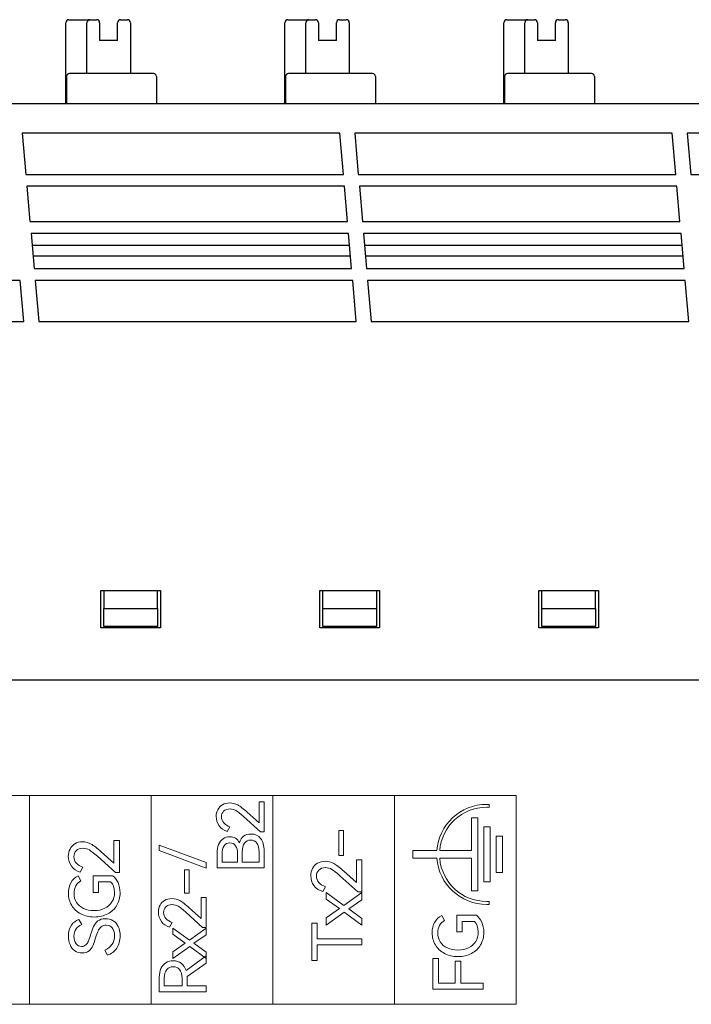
# Model space of a CAD drawing. Header units: millimetres. Extents: x 0 to 427, y 0 to 299.
# Tile 19 of 27: x 144 to 166, y 165 to 198. Entities that reach past the tile are written whole.
import ezdxf

# ---------------------------------------------------------------- set-up
doc = ezdxf.new("R2010")
doc.units = ezdxf.units.MM
doc.header["$MEASUREMENT"] = 0
doc.layers.add('layer 1', color=7, linetype='Continuous')
doc.layers.add('Layer0000', color=7, linetype='Continuous', lineweight=25)

msp = doc.modelspace()

# ---------------------------------------------------------------- linework, layer by layer
at = {"layer": 'layer 1', "lineweight": 9}
for points, knots in [([(160.615, 171.634), (160.615, 171.634), (156.544, 171.634), (156.544, 171.634), (156.544, 171.634), (156.544, 171.634), (152.474, 171.634), (152.474, 171.634), (152.474, 171.634), (152.474, 171.634), (148.404, 171.634), (148.404, 171.634), (148.404, 171.634), (148.404, 171.634), (144.333, 171.634), (144.333, 171.634), (144.333, 171.634), (144.333, 171.634), (140.263, 171.634), (140.263, 171.634), (140.263, 171.634), (140.263, 171.634), (136.193, 171.634), (136.193, 171.634), (136.193, 171.634), (136.193, 171.634), (132.122, 171.634), (132.122, 171.634), (132.122, 171.634), (132.122, 171.634), (128.052, 171.634), (128.052, 171.634), (128.052, 171.634), (128.052, 171.634), (123.982, 171.634), (123.982, 171.634)], [0, 0, 0, 0, 0.111111, 0.111111, 0.111111, 0.111111, 0.222222, 0.222222, 0.222222, 0.222222, 0.333333, 0.333333, 0.333333, 0.333333, 0.444444, 0.444444, 0.444444, 0.444444, 0.555556, 0.555556, 0.555556, 0.555556, 0.666667, 0.666667, 0.666667, 0.666667, 0.777778, 0.777778, 0.777778, 0.777778, 0.888889, 0.888889, 0.888889, 0.888889, 1, 1, 1, 1]), ([(152.012, 170.718), (152.012, 170.718), (152.012, 171.43), (152.012, 171.43), (152.012, 171.43), (152.012, 171.43), (152.182, 171.43), (152.182, 171.43), (152.182, 171.43), (152.182, 171.43), (152.182, 170.425), (152.182, 170.425), (152.182, 170.425), (152.182, 170.425), (152.059, 170.425), (152.059, 170.425), (152.059, 170.425), (152.059, 170.425), (151.491, 170.935), (151.491, 170.935), (151.491, 170.935), (151.385, 171.031), (151.301, 171.097), (151.24, 171.133), (151.24, 171.133), (151.18, 171.169), (151.113, 171.187), (151.041, 171.187), (151.041, 171.187), (150.95, 171.187), (150.879, 171.162), (150.828, 171.112), (150.828, 171.112), (150.778, 171.061), (150.753, 170.998), (150.753, 170.922), (150.753, 170.922), (150.753, 170.845), (150.779, 170.777), (150.832, 170.718), (150.832, 170.718), (150.884, 170.659), (150.953, 170.617), (151.039, 170.591), (151.039, 170.591), (151.039, 170.591), (150.951, 170.436), (150.951, 170.436), (150.951, 170.436), (150.833, 170.467), (150.742, 170.53), (150.677, 170.623), (150.677, 170.623), (150.612, 170.716), (150.579, 170.829), (150.579, 170.944), (150.579, 170.944), (150.579, 171.027), (150.597, 171.095), (150.632, 171.163), (150.632, 171.163), (150.666, 171.232), (150.719, 171.287), (150.786, 171.328), (150.786, 171.328), (150.854, 171.368), (150.937, 171.389), (151.033, 171.389), (151.033, 171.389), (151.126, 171.389), (151.214, 171.366), (151.298, 171.32), (151.298, 171.32), (151.381, 171.274), (151.485, 171.193), (151.612, 171.079), (151.612, 171.079), (151.612, 171.079), (152.012, 170.718), (152.012, 170.718)], [0, 0, 0, 0, 0.05, 0.05, 0.05, 0.05, 0.1, 0.1, 0.1, 0.1, 0.15, 0.15, 0.15, 0.15, 0.2, 0.2, 0.2, 0.2, 0.25, 0.25, 0.25, 0.25, 0.3, 0.3, 0.3, 0.3, 0.35, 0.35, 0.35, 0.35, 0.4, 0.4, 0.4, 0.4, 0.45, 0.45, 0.45, 0.45, 0.5, 0.5, 0.5, 0.5, 0.55, 0.55, 0.55, 0.55, 0.6, 0.6, 0.6, 0.6, 0.65, 0.65, 0.65, 0.65, 0.7, 0.7, 0.7, 0.7, 0.75, 0.75, 0.75, 0.75, 0.8, 0.8, 0.8, 0.8, 0.85, 0.85, 0.85, 0.85, 0.9, 0.9, 0.9, 0.9, 0.95, 0.95, 0.95, 0.95, 1, 1, 1, 1]), ([(159.633, 167.994), (158.752, 167.994), (158.03, 168.675), (157.965, 169.54), (157.965, 169.54), (157.965, 169.54), (157.162, 169.54), (157.162, 169.54), (157.162, 169.54), (157.162, 169.54), (157.162, 169.794), (157.162, 169.794), (157.162, 169.794), (157.162, 169.794), (157.965, 169.794), (157.965, 169.794), (157.965, 169.794), (158.03, 170.659), (158.752, 171.34), (159.633, 171.34), (159.633, 171.34), (159.662, 171.34), (159.69, 171.34), (159.719, 171.338), (159.719, 171.338), (159.719, 171.338), (159.719, 171.241), (159.719, 171.241), (159.719, 171.241), (159.69, 171.243), (159.662, 171.244), (159.633, 171.244), (159.633, 171.244), (158.805, 171.244), (158.126, 170.605), (158.062, 169.794), (158.062, 169.794), (158.062, 169.794), (159.123, 169.794), (159.123, 169.794), (159.123, 169.794), (159.123, 169.794), (159.123, 170.889), (159.123, 170.889), (159.123, 170.889), (159.123, 170.889), (159.334, 170.889), (159.334, 170.889), (159.334, 170.889), (159.334, 170.889), (159.334, 168.445), (159.334, 168.445), (159.334, 168.445), (159.334, 168.445), (159.123, 168.445), (159.123, 168.445), (159.123, 168.445), (159.123, 168.445), (159.123, 169.54), (159.123, 169.54), (159.123, 169.54), (159.123, 169.54), (158.062, 169.54), (158.062, 169.54), (158.062, 169.54), (158.126, 168.729), (158.805, 168.09), (159.633, 168.09), (159.633, 168.09), (159.662, 168.09), (159.69, 168.091), (159.719, 168.093), (159.719, 168.093), (159.719, 168.093), (159.719, 167.996), (159.719, 167.996), (159.719, 167.996), (159.69, 167.994), (159.662, 167.994), (159.633, 167.994)], [0, 0, 0, 0, 0.05, 0.05, 0.05, 0.05, 0.1, 0.1, 0.1, 0.1, 0.15, 0.15, 0.15, 0.15, 0.2, 0.2, 0.2, 0.2, 0.25, 0.25, 0.25, 0.25, 0.3, 0.3, 0.3, 0.3, 0.35, 0.35, 0.35, 0.35, 0.4, 0.4, 0.4, 0.4, 0.45, 0.45, 0.45, 0.45, 0.5, 0.5, 0.5, 0.5, 0.55, 0.55, 0.55, 0.55, 0.6, 0.6, 0.6, 0.6, 0.65, 0.65, 0.65, 0.65, 0.7, 0.7, 0.7, 0.7, 0.75, 0.75, 0.75, 0.75, 0.8, 0.8, 0.8, 0.8, 0.85, 0.85, 0.85, 0.85, 0.9, 0.9, 0.9, 0.9, 0.95, 0.95, 0.95, 0.95, 1, 1, 1, 1]), ([(151.356, 170.053), (151.412, 170.25), (151.539, 170.348), (151.737, 170.348), (151.737, 170.348), (151.877, 170.348), (151.986, 170.3), (152.065, 170.204), (152.065, 170.204), (152.143, 170.108), (152.182, 169.965), (152.182, 169.778), (152.182, 169.778), (152.182, 169.778), (152.182, 169.214), (152.182, 169.214), (152.182, 169.214), (152.182, 169.214), (150.607, 169.214), (150.607, 169.214), (150.607, 169.214), (150.607, 169.214), (150.607, 169.711), (150.607, 169.711), (150.607, 169.711), (150.607, 169.821), (150.624, 169.918), (150.658, 169.999), (150.658, 169.999), (150.693, 170.081), (150.743, 170.144), (150.807, 170.189), (150.807, 170.189), (150.871, 170.233), (150.947, 170.255), (151.033, 170.255), (151.033, 170.255), (151.183, 170.255), (151.291, 170.188), (151.356, 170.053)], [0, 0, 0, 0, 0.1, 0.1, 0.1, 0.1, 0.2, 0.2, 0.2, 0.2, 0.3, 0.3, 0.3, 0.3, 0.4, 0.4, 0.4, 0.4, 0.5, 0.5, 0.5, 0.5, 0.6, 0.6, 0.6, 0.6, 0.7, 0.7, 0.7, 0.7, 0.8, 0.8, 0.8, 0.8, 0.9, 0.9, 0.9, 0.9, 1, 1, 1, 1]), ([(154.844, 169.628), (154.844, 169.628), (154.679, 169.628), (154.679, 169.628), (154.679, 169.628), (154.679, 169.628), (154.679, 170.463), (154.679, 170.463), (154.679, 170.463), (154.679, 170.463), (154.844, 170.463), (154.844, 170.463), (154.844, 170.463), (154.844, 170.463), (154.844, 169.628), (154.844, 169.628)], [0, 0, 0, 0, 0.25, 0.25, 0.25, 0.25, 0.5, 0.5, 0.5, 0.5, 0.75, 0.75, 0.75, 0.75, 1, 1, 1, 1]), ([(159.745, 170.584), (159.745, 170.584), (159.745, 168.75), (159.745, 168.75), (159.745, 168.75), (159.745, 168.75), (159.534, 168.75), (159.534, 168.75), (159.534, 168.75), (159.534, 168.75), (159.534, 170.584), (159.534, 170.584), (159.534, 170.584), (159.534, 170.584), (159.745, 170.584), (159.745, 170.584)], [0, 0, 0, 0, 0.25, 0.25, 0.25, 0.25, 0.5, 0.5, 0.5, 0.5, 0.75, 0.75, 0.75, 0.75, 1, 1, 1, 1]), ([(147.155, 169.371), (147.155, 169.371), (147.155, 170.13), (147.155, 170.13), (147.155, 170.13), (147.155, 170.13), (147.337, 170.13), (147.337, 170.13), (147.337, 170.13), (147.337, 170.13), (147.337, 169.06), (147.337, 169.06), (147.337, 169.06), (147.337, 169.06), (147.206, 169.06), (147.206, 169.06), (147.206, 169.06), (147.206, 169.06), (146.601, 169.603), (146.601, 169.603), (146.601, 169.603), (146.487, 169.705), (146.398, 169.776), (146.333, 169.814), (146.333, 169.814), (146.269, 169.852), (146.198, 169.871), (146.121, 169.871), (146.121, 169.871), (146.023, 169.871), (145.948, 169.844), (145.894, 169.791), (145.894, 169.791), (145.841, 169.738), (145.814, 169.67), (145.814, 169.589), (145.814, 169.589), (145.814, 169.507), (145.842, 169.434), (145.898, 169.371), (145.898, 169.371), (145.954, 169.309), (146.027, 169.264), (146.119, 169.236), (146.119, 169.236), (146.119, 169.236), (146.025, 169.071), (146.025, 169.071), (146.025, 169.071), (145.9, 169.105), (145.802, 169.171), (145.733, 169.27), (145.733, 169.27), (145.663, 169.37), (145.628, 169.481), (145.628, 169.603), (145.628, 169.603), (145.628, 169.692), (145.647, 169.773), (145.684, 169.846), (145.684, 169.846), (145.722, 169.919), (145.777, 169.978), (145.85, 170.021), (145.85, 170.021), (145.922, 170.065), (146.01, 170.087), (146.112, 170.087), (146.112, 170.087), (146.212, 170.087), (146.306, 170.062), (146.394, 170.013), (146.394, 170.013), (146.483, 169.965), (146.594, 169.879), (146.729, 169.757), (146.729, 169.757), (146.729, 169.757), (147.155, 169.371), (147.155, 169.371)], [0, 0, 0, 0, 0.05, 0.05, 0.05, 0.05, 0.1, 0.1, 0.1, 0.1, 0.15, 0.15, 0.15, 0.15, 0.2, 0.2, 0.2, 0.2, 0.25, 0.25, 0.25, 0.25, 0.3, 0.3, 0.3, 0.3, 0.35, 0.35, 0.35, 0.35, 0.4, 0.4, 0.4, 0.4, 0.45, 0.45, 0.45, 0.45, 0.5, 0.5, 0.5, 0.5, 0.55, 0.55, 0.55, 0.55, 0.6, 0.6, 0.6, 0.6, 0.65, 0.65, 0.65, 0.65, 0.7, 0.7, 0.7, 0.7, 0.75, 0.75, 0.75, 0.75, 0.8, 0.8, 0.8, 0.8, 0.85, 0.85, 0.85, 0.85, 0.9, 0.9, 0.9, 0.9, 0.95, 0.95, 0.95, 0.95, 1, 1, 1, 1]), ([(150.777, 169.405), (150.777, 169.405), (151.293, 169.405), (151.293, 169.405), (151.293, 169.405), (151.293, 169.405), (151.293, 169.679), (151.293, 169.679), (151.293, 169.679), (151.293, 169.798), (151.27, 169.89), (151.224, 169.955), (151.224, 169.955), (151.179, 170.02), (151.115, 170.053), (151.033, 170.053), (151.033, 170.053), (150.954, 170.053), (150.892, 170.02), (150.846, 169.954), (150.846, 169.954), (150.8, 169.888), (150.777, 169.796), (150.777, 169.679), (150.777, 169.679), (150.777, 169.679), (150.777, 169.405), (150.777, 169.405)], [0, 0, 0, 0, 0.142857, 0.142857, 0.142857, 0.142857, 0.285714, 0.285714, 0.285714, 0.285714, 0.428571, 0.428571, 0.428571, 0.428571, 0.571429, 0.571429, 0.571429, 0.571429, 0.714286, 0.714286, 0.714286, 0.714286, 0.857143, 0.857143, 0.857143, 0.857143, 1, 1, 1, 1]), ([(152.014, 169.743), (152.014, 169.878), (151.99, 169.979), (151.941, 170.045), (151.941, 170.045), (151.892, 170.112), (151.824, 170.146), (151.737, 170.146), (151.737, 170.146), (151.648, 170.146), (151.578, 170.112), (151.528, 170.045), (151.528, 170.045), (151.478, 169.979), (151.452, 169.877), (151.452, 169.743), (151.452, 169.743), (151.452, 169.743), (151.452, 169.405), (151.452, 169.405), (151.452, 169.405), (151.452, 169.405), (152.014, 169.405), (152.014, 169.405), (152.014, 169.405), (152.014, 169.405), (152.014, 169.743), (152.014, 169.743)], [0, 0, 0, 0, 0.142857, 0.142857, 0.142857, 0.142857, 0.285714, 0.285714, 0.285714, 0.285714, 0.428571, 0.428571, 0.428571, 0.428571, 0.571429, 0.571429, 0.571429, 0.571429, 0.714286, 0.714286, 0.714286, 0.714286, 0.857143, 0.857143, 0.857143, 0.857143, 1, 1, 1, 1]), ([(160.162, 170.278), (160.162, 170.278), (160.162, 169.056), (160.162, 169.056), (160.162, 169.056), (160.162, 169.056), (159.951, 169.056), (159.951, 169.056), (159.951, 169.056), (159.951, 169.056), (159.951, 170.278), (159.951, 170.278), (159.951, 170.278), (159.951, 170.278), (160.162, 170.278), (160.162, 170.278)], [0, 0, 0, 0, 0.25, 0.25, 0.25, 0.25, 0.5, 0.5, 0.5, 0.5, 0.75, 0.75, 0.75, 0.75, 1, 1, 1, 1]), ([(150.248, 169.206), (150.248, 169.206), (148.672, 169.796), (148.672, 169.796), (148.672, 169.796), (148.672, 169.796), (148.672, 169.981), (148.672, 169.981), (148.672, 169.981), (148.672, 169.981), (150.248, 169.391), (150.248, 169.391), (150.248, 169.391), (150.248, 169.391), (150.248, 169.206), (150.248, 169.206)], [0, 0, 0, 0, 0.25, 0.25, 0.25, 0.25, 0.5, 0.5, 0.5, 0.5, 0.75, 0.75, 0.75, 0.75, 1, 1, 1, 1]), ([(155.273, 168.723), (155.273, 168.723), (155.273, 169.482), (155.273, 169.482), (155.273, 169.482), (155.273, 169.482), (155.454, 169.482), (155.454, 169.482), (155.454, 169.482), (155.454, 169.482), (155.454, 168.411), (155.454, 168.411), (155.454, 168.411), (155.454, 168.411), (155.324, 168.411), (155.324, 168.411), (155.324, 168.411), (155.324, 168.411), (154.718, 168.954), (154.718, 168.954), (154.718, 168.954), (154.605, 169.057), (154.516, 169.127), (154.451, 169.165), (154.451, 169.165), (154.386, 169.204), (154.315, 169.223), (154.239, 169.223), (154.239, 169.223), (154.141, 169.223), (154.065, 169.196), (154.012, 169.142), (154.012, 169.142), (153.958, 169.089), (153.932, 169.022), (153.932, 168.941), (153.932, 168.941), (153.932, 168.858), (153.96, 168.785), (154.015, 168.723), (154.015, 168.723), (154.071, 168.66), (154.145, 168.615), (154.237, 168.587), (154.237, 168.587), (154.237, 168.587), (154.143, 168.422), (154.143, 168.422), (154.143, 168.422), (154.017, 168.456), (153.92, 168.523), (153.85, 168.622), (153.85, 168.622), (153.781, 168.721), (153.746, 168.832), (153.746, 168.954), (153.746, 168.954), (153.746, 169.043), (153.765, 169.124), (153.802, 169.197), (153.802, 169.197), (153.839, 169.271), (153.895, 169.329), (153.967, 169.373), (153.967, 169.373), (154.04, 169.416), (154.127, 169.438), (154.23, 169.438), (154.23, 169.438), (154.329, 169.438), (154.423, 169.414), (154.512, 169.365), (154.512, 169.365), (154.6, 169.316), (154.712, 169.23), (154.847, 169.108), (154.847, 169.108), (154.847, 169.108), (155.273, 168.723), (155.273, 168.723)], [0, 0, 0, 0, 0.05, 0.05, 0.05, 0.05, 0.1, 0.1, 0.1, 0.1, 0.15, 0.15, 0.15, 0.15, 0.2, 0.2, 0.2, 0.2, 0.25, 0.25, 0.25, 0.25, 0.3, 0.3, 0.3, 0.3, 0.35, 0.35, 0.35, 0.35, 0.4, 0.4, 0.4, 0.4, 0.45, 0.45, 0.45, 0.45, 0.5, 0.5, 0.5, 0.5, 0.55, 0.55, 0.55, 0.55, 0.6, 0.6, 0.6, 0.6, 0.65, 0.65, 0.65, 0.65, 0.7, 0.7, 0.7, 0.7, 0.75, 0.75, 0.75, 0.75, 0.8, 0.8, 0.8, 0.8, 0.85, 0.85, 0.85, 0.85, 0.9, 0.9, 0.9, 0.9, 0.95, 0.95, 0.95, 0.95, 1, 1, 1, 1]), ([(149.675, 168.367), (149.675, 168.367), (149.52, 168.367), (149.52, 168.367), (149.52, 168.367), (149.52, 168.367), (149.52, 169.151), (149.52, 169.151), (149.52, 169.151), (149.52, 169.151), (149.675, 169.151), (149.675, 169.151), (149.675, 169.151), (149.675, 169.151), (149.675, 168.367), (149.675, 168.367)], [0, 0, 0, 0, 0.25, 0.25, 0.25, 0.25, 0.5, 0.5, 0.5, 0.5, 0.75, 0.75, 0.75, 0.75, 1, 1, 1, 1]), ([(146.642, 168.395), (146.642, 168.395), (146.458, 168.395), (146.458, 168.395), (146.458, 168.395), (146.458, 168.395), (146.458, 168.954), (146.458, 168.954), (146.458, 168.954), (146.458, 168.954), (147.112, 168.954), (147.112, 168.954), (147.112, 168.954), (147.184, 168.905), (147.243, 168.83), (147.291, 168.727), (147.291, 168.727), (147.338, 168.625), (147.362, 168.509), (147.362, 168.381), (147.362, 168.381), (147.362, 168.227), (147.325, 168.088), (147.253, 167.965), (147.253, 167.965), (147.18, 167.842), (147.078, 167.745), (146.946, 167.676), (146.946, 167.676), (146.813, 167.606), (146.662, 167.572), (146.493, 167.572), (146.493, 167.572), (146.325, 167.572), (146.175, 167.606), (146.044, 167.676), (146.044, 167.676), (145.914, 167.745), (145.812, 167.841), (145.74, 167.962), (145.74, 167.962), (145.667, 168.084), (145.631, 168.219), (145.631, 168.367), (145.631, 168.367), (145.631, 168.499), (145.659, 168.616), (145.715, 168.719), (145.715, 168.719), (145.772, 168.822), (145.851, 168.898), (145.952, 168.945), (145.952, 168.945), (145.952, 168.945), (146.048, 168.78), (146.048, 168.78), (146.048, 168.78), (145.979, 168.743), (145.924, 168.688), (145.882, 168.615), (145.882, 168.615), (145.84, 168.542), (145.819, 168.456), (145.819, 168.358), (145.819, 168.358), (145.819, 168.246), (145.847, 168.147), (145.903, 168.061), (145.903, 168.061), (145.96, 167.975), (146.039, 167.907), (146.141, 167.859), (146.141, 167.859), (146.242, 167.811), (146.36, 167.787), (146.493, 167.787), (146.493, 167.787), (146.627, 167.787), (146.746, 167.812), (146.849, 167.863), (146.849, 167.863), (146.952, 167.913), (147.033, 167.984), (147.089, 168.076), (147.089, 168.076), (147.145, 168.168), (147.174, 168.274), (147.174, 168.395), (147.174, 168.395), (147.174, 168.551), (147.131, 168.669), (147.045, 168.75), (147.045, 168.75), (147.045, 168.75), (146.642, 168.75), (146.642, 168.75), (146.642, 168.75), (146.642, 168.75), (146.642, 168.395), (146.642, 168.395)], [0, 0, 0, 0, 0.04, 0.04, 0.04, 0.04, 0.08, 0.08, 0.08, 0.08, 0.12, 0.12, 0.12, 0.12, 0.16, 0.16, 0.16, 0.16, 0.2, 0.2, 0.2, 0.2, 0.24, 0.24, 0.24, 0.24, 0.28, 0.28, 0.28, 0.28, 0.32, 0.32, 0.32, 0.32, 0.36, 0.36, 0.36, 0.36, 0.4, 0.4, 0.4, 0.4, 0.44, 0.44, 0.44, 0.44, 0.48, 0.48, 0.48, 0.48, 0.52, 0.52, 0.52, 0.52, 0.56, 0.56, 0.56, 0.56, 0.6, 0.6, 0.6, 0.6, 0.64, 0.64, 0.64, 0.64, 0.68, 0.68, 0.68, 0.68, 0.72, 0.72, 0.72, 0.72, 0.76, 0.76, 0.76, 0.76, 0.8, 0.8, 0.8, 0.8, 0.84, 0.84, 0.84, 0.84, 0.88, 0.88, 0.88, 0.88, 0.92, 0.92, 0.92, 0.92, 0.96, 0.96, 0.96, 0.96, 1, 1, 1, 1]), ([(154.704, 167.852), (154.704, 167.852), (154.264, 168.166), (154.264, 168.166), (154.264, 168.166), (154.264, 168.166), (154.264, 168.388), (154.264, 168.388), (154.264, 168.388), (154.264, 168.388), (154.856, 167.957), (154.856, 167.957), (154.856, 167.957), (154.856, 167.957), (155.454, 168.388), (155.454, 168.388), (155.454, 168.388), (155.454, 168.388), (155.454, 168.15), (155.454, 168.15), (155.454, 168.15), (155.454, 168.15), (155.014, 167.842), (155.014, 167.842), (155.014, 167.842), (155.014, 167.842), (155.454, 167.526), (155.454, 167.526), (155.454, 167.526), (155.454, 167.526), (155.454, 167.299), (155.454, 167.299), (155.454, 167.299), (155.454, 167.299), (154.865, 167.735), (154.865, 167.735), (154.865, 167.735), (154.865, 167.735), (154.264, 167.299), (154.264, 167.299), (154.264, 167.299), (154.264, 167.299), (154.264, 167.542), (154.264, 167.542), (154.264, 167.542), (154.264, 167.542), (154.704, 167.852), (154.704, 167.852)], [0, 0, 0, 0, 0.083333, 0.083333, 0.083333, 0.083333, 0.166667, 0.166667, 0.166667, 0.166667, 0.25, 0.25, 0.25, 0.25, 0.333333, 0.333333, 0.333333, 0.333333, 0.416667, 0.416667, 0.416667, 0.416667, 0.5, 0.5, 0.5, 0.5, 0.583333, 0.583333, 0.583333, 0.583333, 0.666667, 0.666667, 0.666667, 0.666667, 0.75, 0.75, 0.75, 0.75, 0.833333, 0.833333, 0.833333, 0.833333, 0.916667, 0.916667, 0.916667, 0.916667, 1, 1, 1, 1]), ([(150.078, 167.518), (150.078, 167.518), (150.078, 168.23), (150.078, 168.23), (150.078, 168.23), (150.078, 168.23), (150.248, 168.23), (150.248, 168.23), (150.248, 168.23), (150.248, 168.23), (150.248, 167.225), (150.248, 167.225), (150.248, 167.225), (150.248, 167.225), (150.125, 167.225), (150.125, 167.225), (150.125, 167.225), (150.125, 167.225), (149.557, 167.735), (149.557, 167.735), (149.557, 167.735), (149.451, 167.831), (149.367, 167.897), (149.306, 167.933), (149.306, 167.933), (149.245, 167.969), (149.179, 167.987), (149.107, 167.987), (149.107, 167.987), (149.015, 167.987), (148.944, 167.962), (148.894, 167.911), (148.894, 167.911), (148.844, 167.861), (148.819, 167.798), (148.819, 167.722), (148.819, 167.722), (148.819, 167.645), (148.845, 167.576), (148.897, 167.518), (148.897, 167.518), (148.95, 167.459), (149.019, 167.416), (149.105, 167.391), (149.105, 167.391), (149.105, 167.391), (149.017, 167.236), (149.017, 167.236), (149.017, 167.236), (148.899, 167.267), (148.808, 167.33), (148.742, 167.423), (148.742, 167.423), (148.677, 167.516), (148.644, 167.62), (148.644, 167.735), (148.644, 167.735), (148.644, 167.818), (148.662, 167.894), (148.697, 167.963), (148.697, 167.963), (148.732, 168.032), (148.784, 168.087), (148.852, 168.128), (148.852, 168.128), (148.92, 168.169), (149.002, 168.189), (149.098, 168.189), (149.098, 168.189), (149.192, 168.189), (149.28, 168.166), (149.363, 168.12), (149.363, 168.12), (149.446, 168.074), (149.551, 167.994), (149.677, 167.879), (149.677, 167.879), (149.677, 167.879), (150.078, 167.518), (150.078, 167.518)], [0, 0, 0, 0, 0.05, 0.05, 0.05, 0.05, 0.1, 0.1, 0.1, 0.1, 0.15, 0.15, 0.15, 0.15, 0.2, 0.2, 0.2, 0.2, 0.25, 0.25, 0.25, 0.25, 0.3, 0.3, 0.3, 0.3, 0.35, 0.35, 0.35, 0.35, 0.4, 0.4, 0.4, 0.4, 0.45, 0.45, 0.45, 0.45, 0.5, 0.5, 0.5, 0.5, 0.55, 0.55, 0.55, 0.55, 0.6, 0.6, 0.6, 0.6, 0.65, 0.65, 0.65, 0.65, 0.7, 0.7, 0.7, 0.7, 0.75, 0.75, 0.75, 0.75, 0.8, 0.8, 0.8, 0.8, 0.85, 0.85, 0.85, 0.85, 0.9, 0.9, 0.9, 0.9, 0.95, 0.95, 0.95, 0.95, 1, 1, 1, 1]), ([(146.871, 167.514), (146.967, 167.514), (147.053, 167.492), (147.127, 167.448), (147.127, 167.448), (147.201, 167.404), (147.259, 167.339), (147.3, 167.253), (147.3, 167.253), (147.341, 167.167), (147.362, 167.066), (147.362, 166.948), (147.362, 166.948), (147.362, 166.785), (147.324, 166.645), (147.247, 166.528), (147.247, 166.528), (147.171, 166.412), (147.069, 166.336), (146.942, 166.299), (146.942, 166.299), (146.942, 166.299), (146.846, 166.464), (146.846, 166.464), (146.846, 166.464), (146.951, 166.506), (147.033, 166.567), (147.089, 166.648), (147.089, 166.648), (147.145, 166.729), (147.174, 166.83), (147.174, 166.95), (147.174, 166.95), (147.174, 167.06), (147.149, 167.146), (147.1, 167.207), (147.1, 167.207), (147.052, 167.268), (146.984, 167.299), (146.896, 167.299), (146.896, 167.299), (146.826, 167.299), (146.769, 167.28), (146.726, 167.242), (146.726, 167.242), (146.682, 167.203), (146.648, 167.156), (146.623, 167.101), (146.623, 167.101), (146.599, 167.045), (146.572, 166.968), (146.543, 166.87), (146.543, 166.87), (146.511, 166.762), (146.48, 166.674), (146.452, 166.608), (146.452, 166.608), (146.423, 166.541), (146.379, 166.485), (146.321, 166.439), (146.321, 166.439), (146.263, 166.393), (146.186, 166.37), (146.091, 166.37), (146.091, 166.37), (145.995, 166.37), (145.912, 166.395), (145.843, 166.444), (145.843, 166.444), (145.773, 166.493), (145.72, 166.56), (145.684, 166.647), (145.684, 166.647), (145.649, 166.733), (145.631, 166.83), (145.631, 166.937), (145.631, 166.937), (145.631, 167.086), (145.664, 167.208), (145.729, 167.3), (145.729, 167.3), (145.795, 167.392), (145.878, 167.455), (145.979, 167.487), (145.979, 167.487), (145.979, 167.487), (146.075, 167.322), (146.075, 167.322), (146.075, 167.322), (145.994, 167.287), (145.931, 167.238), (145.885, 167.176), (145.885, 167.176), (145.839, 167.114), (145.816, 167.032), (145.816, 166.93), (145.816, 166.93), (145.816, 166.826), (145.84, 166.742), (145.886, 166.68), (145.886, 166.68), (145.933, 166.617), (145.995, 166.586), (146.073, 166.586), (146.073, 166.586), (146.131, 166.586), (146.179, 166.603), (146.215, 166.637), (146.215, 166.637), (146.252, 166.672), (146.281, 166.715), (146.302, 166.767), (146.302, 166.767), (146.324, 166.819), (146.348, 166.89), (146.374, 166.98), (146.374, 166.98), (146.407, 167.095), (146.44, 167.187), (146.472, 167.258), (146.472, 167.258), (146.504, 167.328), (146.553, 167.388), (146.617, 167.439), (146.617, 167.439), (146.681, 167.489), (146.766, 167.514), (146.871, 167.514)], [0, 0, 0, 0, 0.03125, 0.03125, 0.03125, 0.03125, 0.0625, 0.0625, 0.0625, 0.0625, 0.09375, 0.09375, 0.09375, 0.09375, 0.125, 0.125, 0.125, 0.125, 0.15625, 0.15625, 0.15625, 0.15625, 0.1875, 0.1875, 0.1875, 0.1875, 0.21875, 0.21875, 0.21875, 0.21875, 0.25, 0.25, 0.25, 0.25, 0.28125, 0.28125, 0.28125, 0.28125, 0.3125, 0.3125, 0.3125, 0.3125, 0.34375, 0.34375, 0.34375, 0.34375, 0.375, 0.375, 0.375, 0.375, 0.40625, 0.40625, 0.40625, 0.40625, 0.4375, 0.4375, 0.4375, 0.4375, 0.46875, 0.46875, 0.46875, 0.46875, 0.5, 0.5, 0.5, 0.5, 0.53125, 0.53125, 0.53125, 0.53125, 0.5625, 0.5625, 0.5625, 0.5625, 0.59375, 0.59375, 0.59375, 0.59375, 0.625, 0.625, 0.625, 0.625, 0.65625, 0.65625, 0.65625, 0.65625, 0.6875, 0.6875, 0.6875, 0.6875, 0.71875, 0.71875, 0.71875, 0.71875, 0.75, 0.75, 0.75, 0.75, 0.78125, 0.78125, 0.78125, 0.78125, 0.8125, 0.8125, 0.8125, 0.8125, 0.84375, 0.84375, 0.84375, 0.84375, 0.875, 0.875, 0.875, 0.875, 0.90625, 0.90625, 0.90625, 0.90625, 0.9375, 0.9375, 0.9375, 0.9375, 0.96875, 0.96875, 0.96875, 0.96875, 1, 1, 1, 1]), ([(153.776, 166.116), (153.776, 166.116), (153.776, 167.363), (153.776, 167.363), (153.776, 167.363), (153.776, 167.363), (153.957, 167.363), (153.957, 167.363), (153.957, 167.363), (153.957, 167.363), (153.957, 166.841), (153.957, 166.841), (153.957, 166.841), (153.957, 166.841), (155.454, 166.841), (155.454, 166.841), (155.454, 166.841), (155.454, 166.841), (155.454, 166.637), (155.454, 166.637), (155.454, 166.637), (155.454, 166.637), (153.957, 166.637), (153.957, 166.637), (153.957, 166.637), (153.957, 166.637), (153.957, 166.116), (153.957, 166.116), (153.957, 166.116), (153.957, 166.116), (153.776, 166.116), (153.776, 166.116)], [0, 0, 0, 0, 0.125, 0.125, 0.125, 0.125, 0.25, 0.25, 0.25, 0.25, 0.375, 0.375, 0.375, 0.375, 0.5, 0.5, 0.5, 0.5, 0.625, 0.625, 0.625, 0.625, 0.75, 0.75, 0.75, 0.75, 0.875, 0.875, 0.875, 0.875, 1, 1, 1, 1]), ([(158.818, 167.071), (158.818, 167.071), (158.635, 167.071), (158.635, 167.071), (158.635, 167.071), (158.635, 167.071), (158.635, 167.631), (158.635, 167.631), (158.635, 167.631), (158.635, 167.631), (159.288, 167.631), (159.288, 167.631), (159.288, 167.631), (159.36, 167.582), (159.42, 167.506), (159.467, 167.404), (159.467, 167.404), (159.515, 167.301), (159.538, 167.186), (159.538, 167.058), (159.538, 167.058), (159.538, 166.903), (159.501, 166.764), (159.429, 166.641), (159.429, 166.641), (159.357, 166.519), (159.254, 166.422), (159.122, 166.352), (159.122, 166.352), (158.99, 166.283), (158.839, 166.248), (158.669, 166.248), (158.669, 166.248), (158.501, 166.248), (158.351, 166.284), (158.221, 166.352), (158.221, 166.352), (158.091, 166.421), (157.988, 166.518), (157.916, 166.639), (157.916, 166.639), (157.844, 166.76), (157.807, 166.896), (157.807, 167.044), (157.807, 167.044), (157.807, 167.175), (157.836, 167.293), (157.892, 167.396), (157.892, 167.396), (157.948, 167.498), (158.027, 167.574), (158.128, 167.622), (158.128, 167.622), (158.128, 167.622), (158.224, 167.457), (158.224, 167.457), (158.224, 167.457), (158.156, 167.42), (158.099, 167.364), (158.058, 167.291), (158.058, 167.291), (158.017, 167.219), (157.995, 167.132), (157.995, 167.035), (157.995, 167.035), (157.995, 166.923), (158.024, 166.823), (158.08, 166.738), (158.08, 166.738), (158.136, 166.652), (158.216, 166.584), (158.317, 166.536), (158.317, 166.536), (158.419, 166.488), (158.536, 166.464), (158.669, 166.464), (158.669, 166.464), (158.804, 166.464), (158.923, 166.49), (159.026, 166.539), (159.026, 166.539), (159.128, 166.589), (159.209, 166.662), (159.265, 166.753), (159.265, 166.753), (159.321, 166.844), (159.35, 166.951), (159.35, 167.071), (159.35, 167.071), (159.35, 167.227), (159.307, 167.346), (159.222, 167.427), (159.222, 167.427), (159.222, 167.427), (158.818, 167.427), (158.818, 167.427), (158.818, 167.427), (158.818, 167.427), (158.818, 167.071), (158.818, 167.071)], [0, 0, 0, 0, 0.04, 0.04, 0.04, 0.04, 0.08, 0.08, 0.08, 0.08, 0.12, 0.12, 0.12, 0.12, 0.16, 0.16, 0.16, 0.16, 0.2, 0.2, 0.2, 0.2, 0.24, 0.24, 0.24, 0.24, 0.28, 0.28, 0.28, 0.28, 0.32, 0.32, 0.32, 0.32, 0.36, 0.36, 0.36, 0.36, 0.4, 0.4, 0.4, 0.4, 0.44, 0.44, 0.44, 0.44, 0.48, 0.48, 0.48, 0.48, 0.52, 0.52, 0.52, 0.52, 0.56, 0.56, 0.56, 0.56, 0.6, 0.6, 0.6, 0.6, 0.64, 0.64, 0.64, 0.64, 0.68, 0.68, 0.68, 0.68, 0.72, 0.72, 0.72, 0.72, 0.76, 0.76, 0.76, 0.76, 0.8, 0.8, 0.8, 0.8, 0.84, 0.84, 0.84, 0.84, 0.88, 0.88, 0.88, 0.88, 0.92, 0.92, 0.92, 0.92, 0.96, 0.96, 0.96, 0.96, 1, 1, 1, 1]), ([(149.544, 166.7), (149.544, 166.7), (149.131, 166.995), (149.131, 166.995), (149.131, 166.995), (149.131, 166.995), (149.131, 167.204), (149.131, 167.204), (149.131, 167.204), (149.131, 167.204), (149.686, 166.799), (149.686, 166.799), (149.686, 166.799), (149.686, 166.799), (150.248, 167.204), (150.248, 167.204), (150.248, 167.204), (150.248, 167.204), (150.248, 166.98), (150.248, 166.98), (150.248, 166.98), (150.248, 166.98), (149.834, 166.692), (149.834, 166.692), (149.834, 166.692), (149.834, 166.692), (150.248, 166.395), (150.248, 166.395), (150.248, 166.395), (150.248, 166.395), (150.248, 166.182), (150.248, 166.182), (150.248, 166.182), (150.248, 166.182), (149.695, 166.59), (149.695, 166.59), (149.695, 166.59), (149.695, 166.59), (149.131, 166.182), (149.131, 166.182), (149.131, 166.182), (149.131, 166.182), (149.131, 166.41), (149.131, 166.41), (149.131, 166.41), (149.131, 166.41), (149.544, 166.7), (149.544, 166.7)], [0, 0, 0, 0, 0.083333, 0.083333, 0.083333, 0.083333, 0.166667, 0.166667, 0.166667, 0.166667, 0.25, 0.25, 0.25, 0.25, 0.333333, 0.333333, 0.333333, 0.333333, 0.416667, 0.416667, 0.416667, 0.416667, 0.5, 0.5, 0.5, 0.5, 0.583333, 0.583333, 0.583333, 0.583333, 0.666667, 0.666667, 0.666667, 0.666667, 0.75, 0.75, 0.75, 0.75, 0.833333, 0.833333, 0.833333, 0.833333, 0.916667, 0.916667, 0.916667, 0.916667, 1, 1, 1, 1]), ([(150.248, 166.268), (150.248, 166.268), (150.248, 166.033), (150.248, 166.033), (150.248, 166.033), (150.248, 166.033), (149.602, 165.577), (149.602, 165.577), (149.602, 165.577), (149.602, 165.577), (149.602, 165.558), (149.602, 165.558), (149.602, 165.558), (149.602, 165.558), (149.602, 165.265), (149.602, 165.265), (149.602, 165.265), (149.602, 165.265), (150.248, 165.265), (150.248, 165.265), (150.248, 165.265), (150.248, 165.265), (150.248, 165.074), (150.248, 165.074), (150.248, 165.074), (150.248, 165.074), (148.672, 165.074), (148.672, 165.074), (148.672, 165.074), (148.672, 165.074), (148.672, 165.558), (148.672, 165.558), (148.672, 165.558), (148.672, 165.665), (148.692, 165.761), (148.73, 165.845), (148.73, 165.845), (148.769, 165.929), (148.824, 165.994), (148.895, 166.041), (148.895, 166.041), (148.966, 166.087), (149.048, 166.111), (149.139, 166.111), (149.139, 166.111), (149.243, 166.111), (149.332, 166.081), (149.407, 166.023), (149.407, 166.023), (149.483, 165.964), (149.537, 165.883), (149.57, 165.779), (149.57, 165.779), (149.57, 165.779), (150.248, 166.268), (150.248, 166.268)], [0, 0, 0, 0, 0.071429, 0.071429, 0.071429, 0.071429, 0.142857, 0.142857, 0.142857, 0.142857, 0.214286, 0.214286, 0.214286, 0.214286, 0.285714, 0.285714, 0.285714, 0.285714, 0.357143, 0.357143, 0.357143, 0.357143, 0.428571, 0.428571, 0.428571, 0.428571, 0.5, 0.5, 0.5, 0.5, 0.571429, 0.571429, 0.571429, 0.571429, 0.642857, 0.642857, 0.642857, 0.642857, 0.714286, 0.714286, 0.714286, 0.714286, 0.785714, 0.785714, 0.785714, 0.785714, 0.857143, 0.857143, 0.857143, 0.857143, 0.928571, 0.928571, 0.928571, 0.928571, 1, 1, 1, 1]), ([(157.835, 165.155), (157.835, 165.155), (157.835, 166.184), (157.835, 166.184), (157.835, 166.184), (157.835, 166.184), (158.016, 166.184), (158.016, 166.184), (158.016, 166.184), (158.016, 166.184), (158.016, 165.359), (158.016, 165.359), (158.016, 165.359), (158.016, 165.359), (158.582, 165.359), (158.582, 165.359), (158.582, 165.359), (158.582, 165.359), (158.582, 166.097), (158.582, 166.097), (158.582, 166.097), (158.582, 166.097), (158.763, 166.097), (158.763, 166.097), (158.763, 166.097), (158.763, 166.097), (158.763, 165.359), (158.763, 165.359), (158.763, 165.359), (158.763, 165.359), (159.513, 165.359), (159.513, 165.359), (159.513, 165.359), (159.513, 165.359), (159.513, 165.155), (159.513, 165.155), (159.513, 165.155), (159.513, 165.155), (157.835, 165.155), (157.835, 165.155)], [0, 0, 0, 0, 0.1, 0.1, 0.1, 0.1, 0.2, 0.2, 0.2, 0.2, 0.3, 0.3, 0.3, 0.3, 0.4, 0.4, 0.4, 0.4, 0.5, 0.5, 0.5, 0.5, 0.6, 0.6, 0.6, 0.6, 0.7, 0.7, 0.7, 0.7, 0.8, 0.8, 0.8, 0.8, 0.9, 0.9, 0.9, 0.9, 1, 1, 1, 1]), ([(148.84, 165.265), (148.84, 165.265), (149.434, 165.265), (149.434, 165.265), (149.434, 165.265), (149.434, 165.265), (149.434, 165.534), (149.434, 165.534), (149.434, 165.534), (149.434, 165.656), (149.407, 165.749), (149.353, 165.813), (149.353, 165.813), (149.3, 165.877), (149.228, 165.909), (149.139, 165.909), (149.139, 165.909), (149.05, 165.909), (148.978, 165.877), (148.923, 165.813), (148.923, 165.813), (148.868, 165.749), (148.84, 165.656), (148.84, 165.534), (148.84, 165.534), (148.84, 165.534), (148.84, 165.265), (148.84, 165.265)], [0, 0, 0, 0, 0.142857, 0.142857, 0.142857, 0.142857, 0.285714, 0.285714, 0.285714, 0.285714, 0.428571, 0.428571, 0.428571, 0.428571, 0.571429, 0.571429, 0.571429, 0.571429, 0.714286, 0.714286, 0.714286, 0.714286, 0.857143, 0.857143, 0.857143, 0.857143, 1, 1, 1, 1]), ([(160.615, 164.651), (160.615, 164.651), (156.544, 164.651), (156.544, 164.651), (156.544, 164.651), (156.544, 164.651), (152.474, 164.651), (152.474, 164.651), (152.474, 164.651), (152.474, 164.651), (148.404, 164.651), (148.404, 164.651), (148.404, 164.651), (148.404, 164.651), (144.333, 164.651), (144.333, 164.651), (144.333, 164.651), (144.333, 164.651), (140.263, 164.651), (140.263, 164.651), (140.263, 164.651), (140.263, 164.651), (136.193, 164.651), (136.193, 164.651), (136.193, 164.651), (136.193, 164.651), (132.122, 164.651), (132.122, 164.651), (132.122, 164.651), (132.122, 164.651), (128.052, 164.651), (128.052, 164.651), (128.052, 164.651), (128.052, 164.651), (123.982, 164.651), (123.982, 164.651)], [0, 0, 0, 0, 0.111111, 0.111111, 0.111111, 0.111111, 0.222222, 0.222222, 0.222222, 0.222222, 0.333333, 0.333333, 0.333333, 0.333333, 0.444444, 0.444444, 0.444444, 0.444444, 0.555556, 0.555556, 0.555556, 0.555556, 0.666667, 0.666667, 0.666667, 0.666667, 0.777778, 0.777778, 0.777778, 0.777778, 0.888889, 0.888889, 0.888889, 0.888889, 1, 1, 1, 1])]:
    msp.add_open_spline(points, degree=3, knots=knots, dxfattribs=at)
for points in [[(144.333, 164.651), (144.333, 164.651), (144.333, 171.634), (144.333, 171.634)], [(148.404, 164.651), (148.404, 164.651), (148.404, 171.634), (148.404, 171.634)], [(152.474, 164.651), (152.474, 164.651), (152.474, 171.634), (152.474, 171.634)], [(156.544, 164.651), (156.544, 164.651), (156.544, 171.634), (156.544, 171.634)], [(160.615, 164.651), (160.615, 164.651), (160.615, 171.634), (160.615, 171.634)]]:
    msp.add_open_spline(points, degree=3, dxfattribs=at)
at = {"layer": 'Layer0000', "color": 7, "linetype": 'Continuous', "lineweight": 25}
for p, q in [((145.549, 194.794), (145.549, 197.494)), ((145.649, 197.594), (146.149, 197.594)), ((146.149, 197.594), (146.349, 197.594)), ((146.249, 195.794), (146.249, 197.494)), ((146.349, 197.594), (146.574, 197.594)), ((146.674, 197.494), (146.674, 196.894)), ((147.274, 196.894), (147.274, 197.494)), ((147.374, 197.594), (147.604, 197.594)), ((147.704, 197.494), (147.704, 195.794)), ((152.879, 194.794), (152.879, 197.494)), ((152.979, 197.594), (153.479, 197.594)), ((153.479, 197.594), (153.679, 197.594)), ((153.579, 195.794), (153.579, 197.494)), ((153.679, 197.594), (153.904, 197.594)), ((154.004, 197.494), (154.004, 196.894)), ((154.604, 196.894), (154.604, 197.494)), ((154.704, 197.594), (154.934, 197.594)), ((155.034, 197.494), (155.034, 195.794)), ((160.209, 194.794), (160.209, 197.494)), ((160.309, 197.594), (160.809, 197.594)), ((160.809, 197.594), (161.009, 197.594)), ((160.909, 195.794), (160.909, 197.494)), ((161.009, 197.594), (161.234, 197.594)), ((161.334, 197.494), (161.334, 196.894)), ((161.934, 196.894), (161.934, 197.494)), ((162.034, 197.594), (162.264, 197.594)), ((162.364, 197.494), (162.364, 195.794)), ((147.274, 196.894), (146.674, 196.894)), ((154.604, 196.894), (154.004, 196.894)), ((161.934, 196.894), (161.334, 196.894)), ((145.572, 195.694), (145.572, 194.794)), ((148.481, 195.794), (145.672, 195.794)), ((148.581, 195.694), (148.581, 194.794)), ((152.902, 195.694), (152.902, 194.794)), ((155.811, 195.794), (153.002, 195.794)), ((155.911, 195.694), (155.911, 194.794)), ((160.232, 195.694), (160.232, 194.794)), ((163.141, 195.794), (160.332, 195.794)), ((163.241, 195.694), (163.241, 194.794)), ((118.021, 194.794), (188.867, 194.794)), ((154.716, 193.794), (144.086, 193.794)), ((144.086, 193.794), (144.206, 192.419)), ((154.836, 192.419), (154.716, 193.794)), ((165.846, 193.794), (155.216, 193.794)), ((155.216, 193.794), (155.336, 192.419)), ((165.966, 192.419), (165.846, 193.794)), ((178.482, 193.794), (166.346, 193.794)), ((166.346, 193.794), (166.466, 192.419)), ((144.206, 192.419), (154.836, 192.419)), ((155.336, 192.419), (165.966, 192.419)), ((166.466, 192.419), (177.827, 192.419)), ((144.241, 192.019), (144.344, 190.844)), ((154.871, 192.019), (144.241, 192.019)), ((154.974, 190.844), (154.871, 192.019)), ((155.371, 192.019), (155.474, 190.844)), ((166.001, 192.019), (155.371, 192.019)), ((166.104, 190.844), (166.001, 192.019)), ((144.344, 190.844), (154.974, 190.844)), ((155.474, 190.844), (166.104, 190.844)), ((144.379, 190.444), (144.482, 189.269)), ((155.009, 190.444), (144.379, 190.444)), ((155.112, 189.269), (155.009, 190.444)), ((155.509, 190.444), (155.612, 189.269)), ((166.139, 190.444), (155.509, 190.444)), ((166.242, 189.269), (166.139, 190.444)), ((155.044, 190.04), (144.414, 190.04)), ((166.174, 190.04), (155.544, 190.04)), ((144.445, 189.694), (155.075, 189.694)), ((155.575, 189.694), (166.205, 189.694)), ((144.482, 189.269), (155.112, 189.269)), ((155.612, 189.269), (166.242, 189.269)), ((144.017, 188.869), (133.387, 188.869)), ((144.137, 187.494), (144.017, 188.869)), ((144.517, 188.869), (144.637, 187.494)), ((155.147, 188.869), (144.517, 188.869)), ((155.267, 187.494), (155.147, 188.869)), ((155.647, 188.869), (155.767, 187.494)), ((166.277, 188.869), (155.647, 188.869)), ((166.397, 187.494), (166.277, 188.869)), ((133.507, 187.494), (144.137, 187.494)), ((144.637, 187.494), (155.267, 187.494)), ((155.767, 187.494), (166.397, 187.494)), ((146.717, 177.244), (146.717, 178.494)), ((146.717, 178.494), (148.717, 178.494)), ((146.817, 178.494), (146.817, 177.894)), ((148.617, 177.894), (148.617, 178.494)), ((148.717, 178.494), (148.717, 177.244)), ((154.047, 177.244), (154.047, 178.494)), ((154.047, 178.494), (156.047, 178.494)), ((154.147, 177.894), (154.147, 178.494)), ((155.947, 178.494), (155.947, 177.894)), ((156.047, 178.494), (156.047, 177.244)), ((161.377, 177.244), (161.377, 178.494)), ((161.377, 178.494), (163.377, 178.494)), ((161.477, 177.894), (161.477, 178.494)), ((163.277, 177.894), (163.277, 178.494)), ((163.377, 178.494), (163.377, 177.244)), ((146.817, 177.894), (148.617, 177.894)), ((146.817, 177.294), (146.817, 177.894)), ((148.617, 177.894), (148.617, 177.294)), ((154.147, 177.294), (154.147, 177.894)), ((154.147, 177.894), (155.947, 177.894)), ((155.947, 177.894), (155.947, 177.294)), ((161.477, 177.294), (161.477, 177.894)), ((161.477, 177.894), (163.277, 177.894)), ((163.277, 177.894), (163.277, 177.294)), ((148.717, 177.244), (146.717, 177.244)), ((148.617, 177.294), (146.817, 177.294)), ((156.047, 177.244), (154.047, 177.244)), ((155.947, 177.294), (154.147, 177.294)), ((163.377, 177.244), (161.377, 177.244)), ((163.277, 177.294), (161.477, 177.294)), ((188.867, 175.494), (119.684, 175.494))]:
    msp.add_line(p, q, dxfattribs=at)
for centre, start, end in [((145.649, 197.494), 90, 180), ((146.349, 197.494), 90, 180), ((146.574, 197.494), 0, 90), ((147.374, 197.494), 90, 180), ((147.604, 197.494), 0, 90), ((152.979, 197.494), 90, 180), ((153.679, 197.494), 90, 180), ((153.904, 197.494), 0, 90), ((154.704, 197.494), 90, 180), ((154.934, 197.494), 0, 90), ((160.309, 197.494), 90, 180), ((161.009, 197.494), 90, 180), ((161.234, 197.494), 0, 90), ((162.034, 197.494), 90, 180), ((162.264, 197.494), 0, 90), ((145.672, 195.694), 90, 180), ((148.481, 195.694), 0, 90), ((153.002, 195.694), 90, 180), ((155.811, 195.694), 0, 90), ((160.332, 195.694), 90, 180), ((163.141, 195.694), 0, 90)]:
    msp.add_arc(centre, 0.1, start, end, dxfattribs=at)
for points, weights in [([(145.649, 197.594), (145.649, 197.594), (145.649, 197.594)], [0.95849427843, 0.977522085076, 1]), ([(146.149, 197.594), (146.149, 197.594), (146.149, 197.594)], [0.958494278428, 0.977522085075, 1]), ([(146.349, 197.594), (146.349, 197.594), (146.349, 197.594)], [0.969077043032, 0.983622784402, 1]), ([(146.574, 197.594), (146.574, 197.594), (146.574, 197.594)], [0.969077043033, 0.983622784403, 1]), ([(147.374, 197.594), (147.374, 197.594), (147.374, 197.594)], [1, 0.977522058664, 0.958494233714]), ([(147.604, 197.594), (147.604, 197.594), (147.604, 197.594)], [0.969077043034, 0.983622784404, 1]), ([(152.979, 197.594), (152.979, 197.594), (152.979, 197.594)], [0.958494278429, 0.977522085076, 1]), ([(153.479, 197.594), (153.479, 197.594), (153.479, 197.594)], [0.95849427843, 0.977522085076, 1]), ([(153.679, 197.594), (153.679, 197.594), (153.679, 197.594)], [0.96114071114, 0.979075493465, 1]), ([(153.904, 197.594), (153.904, 197.594), (153.904, 197.594)], [0.958494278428, 0.977522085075, 1]), ([(154.704, 197.594), (154.704, 197.594), (154.704, 197.594)], [1, 0.977522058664, 0.958494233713]), ([(154.934, 197.594), (154.934, 197.594), (154.934, 197.594)], [0.969077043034, 0.983622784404, 1]), ([(160.309, 197.594), (160.309, 197.594), (160.309, 197.594)], [0.958494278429, 0.977522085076, 1]), ([(160.809, 197.594), (160.809, 197.594), (160.809, 197.594)], [0.95849427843, 0.977522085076, 1]), ([(161.009, 197.594), (161.009, 197.594), (161.009, 197.594)], [0.961140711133, 0.97907549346, 1]), ([(161.234, 197.594), (161.234, 197.594), (161.234, 197.594)], [0.958494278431, 0.977522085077, 1]), ([(162.034, 197.594), (162.034, 197.594), (162.034, 197.594)], [1, 0.977522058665, 0.958494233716]), ([(162.264, 197.594), (162.264, 197.594), (162.264, 197.594)], [0.969077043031, 0.983622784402, 1]), ([(148.481, 195.794), (148.481, 195.794), (148.481, 195.794)], [1, 0.990881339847, 0.982817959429]), ([(155.811, 195.794), (155.811, 195.794), (155.811, 195.794)], [1, 0.991059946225, 0.983134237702])]:
    msp.add_rational_spline(points, weights, degree=2, dxfattribs=at)

doc.saveas('drawing.dxf')
